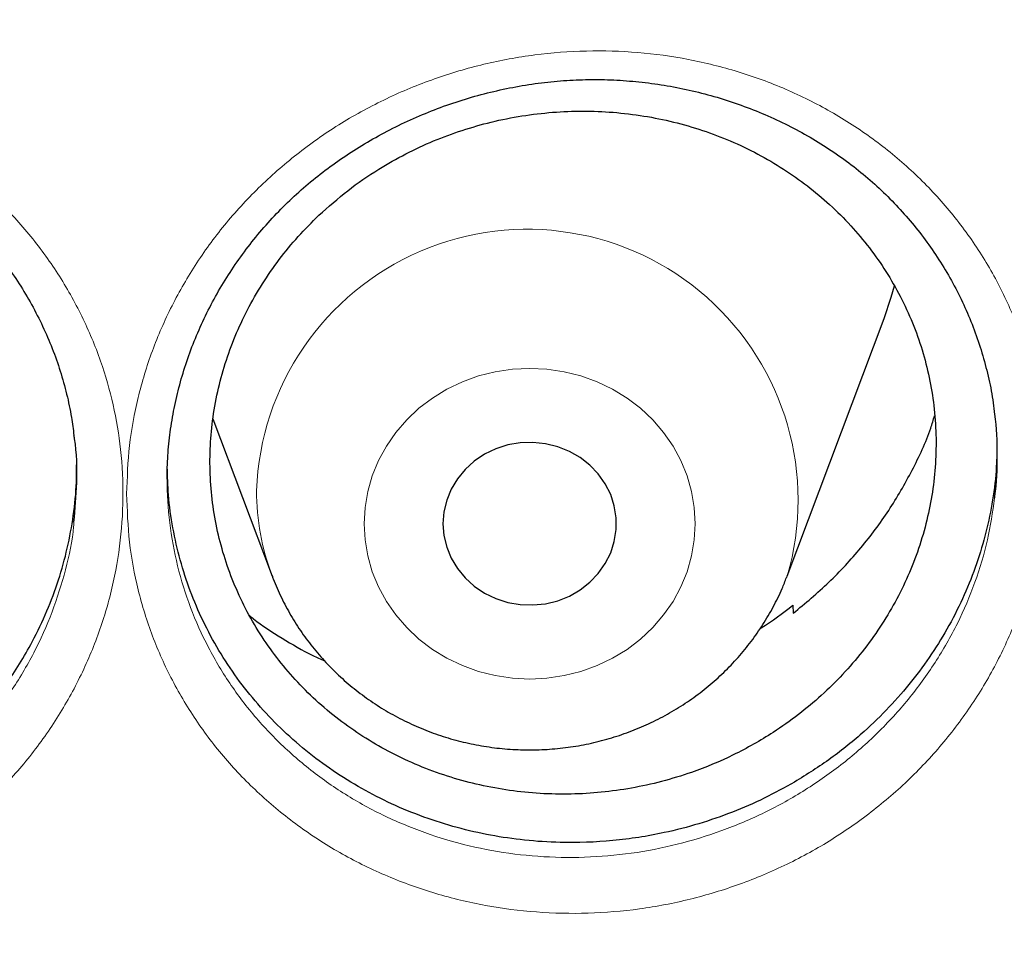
# Model space of a CAD drawing. Header units: millimetres. Extents: x 8 to 791, y 12 to 1717.
# Tile 232 of 256: x 411.35 to 415.89, y 1559.9 to 1564.17. Entities that reach past the tile are written whole.
import ezdxf

# ---------------------------------------------------------------- set-up
doc = ezdxf.new("R2010")
doc.units = ezdxf.units.MM

msp = doc.modelspace()

# ---------------------------------------------------------------- linework, layer by layer
at = {"color": 7, "linetype": 'Continuous', "lineweight": 30}
for p, q in [((414.8926, 1561.6057), (415.3396, 1562.7939)), ((412.2434, 1562.3314), (412.5164, 1561.6057)), ((414.89, 1561.5989), (414.8926, 1561.6057)), ((414.9188, 1561.4712), (414.92, 1561.4338))]:
    msp.add_line(p, q, dxfattribs=at)
at = {"color": 7, "linetype": 'Continuous', "lineweight": 30, "flags": 128}
for points in [[(415.3396, 1562.7939), (415.3728, 1562.8918), (415.3874, 1562.9437)], [(413.3045, 1561.8472), (413.3088, 1561.7926), (413.3215, 1561.7391), (413.3423, 1561.6879), (413.3709, 1561.6401), (413.4066, 1561.5968), (413.4486, 1561.5587), (413.4961, 1561.5269), (413.548, 1561.5018), (413.6033, 1561.4841), (413.6607, 1561.4742), (413.7191, 1561.4722), (413.7771, 1561.4782), (413.8336, 1561.492), (413.8874, 1561.5134), (413.9372, 1561.542), (413.9821, 1561.577), (414.0211, 1561.6178), (414.0533, 1561.6635), (414.0781, 1561.7131), (414.0949, 1561.7656), (414.1034, 1561.8198), (414.1034, 1561.8746), (414.0949, 1561.9288), (414.0781, 1561.9813), (414.0533, 1562.0309), (414.0211, 1562.0766), (413.9821, 1562.1174), (413.9372, 1562.1524), (413.8874, 1562.1809), (413.8336, 1562.2024), (413.7771, 1562.2162), (413.7191, 1562.2222), (413.6607, 1562.2202), (413.6033, 1562.2103), (413.548, 1562.1926), (413.4961, 1562.1675), (413.4486, 1562.1357), (413.4066, 1562.0976), (413.3709, 1562.0543), (413.3423, 1562.0065), (413.3215, 1561.9553), (413.3088, 1561.9018), (413.3045, 1561.8472)]]:
    msp.add_lwpolyline(points, dxfattribs=at)
at = {"color": 8, "linetype": 'Continuous', "lineweight": 0, "flags": 128}
msp.add_lwpolyline([(412.9408, 1561.8472), (412.945, 1561.7723), (412.9575, 1561.6982), (412.9782, 1561.6258), (413.0069, 1561.5558), (413.0432, 1561.489), (413.0867, 1561.4261), (413.137, 1561.3678), (413.1935, 1561.3148), (413.2556, 1561.2676), (413.3227, 1561.2267), (413.3939, 1561.1927), (413.4685, 1561.1658), (413.5457, 1561.1464), (413.6247, 1561.1347), (413.7045, 1561.1307), (413.7843, 1561.1347), (413.8633, 1561.1464), (413.9405, 1561.1658), (414.0151, 1561.1927), (414.0863, 1561.2267), (414.1534, 1561.2676), (414.2155, 1561.3148), (414.272, 1561.3678), (414.3223, 1561.4261), (414.3658, 1561.489), (414.4021, 1561.5558), (414.4308, 1561.6258), (414.4514, 1561.6982), (414.464, 1561.7723), (414.4681, 1561.8472), (414.464, 1561.9221), (414.4514, 1561.9962), (414.4308, 1562.0686), (414.4021, 1562.1386), (414.3658, 1562.2054), (414.3223, 1562.2683), (414.272, 1562.3266), (414.2155, 1562.3796), (414.1534, 1562.4268), (414.0863, 1562.4677), (414.0151, 1562.5017), (413.9405, 1562.5286), (413.8633, 1562.548), (413.7843, 1562.5597), (413.7045, 1562.5636), (413.6247, 1562.5597), (413.5457, 1562.548), (413.4685, 1562.5286), (413.3939, 1562.5017), (413.3227, 1562.4677), (413.2556, 1562.4268), (413.1935, 1562.3796), (413.137, 1562.3266), (413.0867, 1562.2683), (413.0432, 1562.2054), (413.0069, 1562.1386), (412.9782, 1562.0686), (412.9575, 1561.9962), (412.945, 1561.9221), (412.9408, 1561.8472)], dxfattribs=at)
at = {"color": 8, "linetype": 'Continuous', "lineweight": 0}
for centre, radius, start, end in [((413.6933, 1561.956), 1.2494, 343.7167, 178.0224), ((413.5626, 1562), 1.118, 180.0444, 200.5046)]:
    msp.add_arc(centre, radius, start, end, dxfattribs=at)
for points, knots in [([(391.9045, 1594.1384), (391.4079, 1594.1325), (390.4148, 1594.1207), (388.9279, 1594.0251), (387.4468, 1593.8726), (385.9744, 1593.658), (384.522, 1593.3848), (383.0924, 1593.0544), (381.6879, 1592.6687), (380.3024, 1592.2266), (378.9303, 1591.7256), (377.5746, 1591.1657), (376.2385, 1590.5467), (374.9327, 1589.8732), (373.6598, 1589.1465), (372.4295, 1588.3727), (371.2435, 1587.5542), (370.1031, 1586.6936), (369.0035, 1585.7876), (367.9401, 1584.8322), (366.916, 1583.8281), (365.9341, 1582.7766), (365.0025, 1581.6855), (364.1228, 1580.5571), (363.3018, 1579.4004), (362.54, 1578.2184), (361.8375, 1577.0139), (361.191, 1575.7821), (360.5983, 1574.5176), (360.0617, 1573.2223), (359.5835, 1571.8983), (359.1678, 1570.5558), (358.8154, 1569.1975), (358.5287, 1567.8341), (358.3069, 1566.4685), (358.1492, 1565.1035), (358.0544, 1563.7333), (358.0226, 1562.3523), (358.0552, 1560.9629), (358.1534, 1559.568), (358.317, 1558.1784), (358.5454, 1556.797), (358.8367, 1555.4344), (359.1888, 1554.0932), (359.5999, 1552.7754), (360.0712, 1551.4755), (360.6051, 1550.1882), (361.2019, 1548.9163), (361.8617, 1547.6628), (362.5795, 1546.4377), (363.3541, 1545.2435), (364.179, 1544.0892), (365.0514, 1542.9765), (365.9686, 1541.9066), (366.9343, 1540.8749), (367.9527, 1539.8773), (369.0228, 1538.9165), (370.1437, 1537.9953), (371.3066, 1537.1212), (372.5093, 1536.2959), (373.7422, 1535.5256), (375.0021, 1534.8108), (376.2859, 1534.1517), (377.5989, 1533.5453), (378.9467, 1532.9892), (380.3273, 1532.4858), (381.7385, 1532.0371), (383.1694, 1531.6471), (384.6173, 1531.3164), (386.0705, 1531.0475), (387.526, 1530.8394), (388.981, 1530.6914), (390.4414, 1530.6025), (391.9134, 1530.5727), (393.3942, 1530.6033), (394.8811, 1530.6954), (396.3622, 1530.8488), (397.8346, 1531.0632), (399.2869, 1531.3364), (400.7165, 1531.6668), (402.1211, 1532.0525), (403.5066, 1532.4947), (404.8787, 1532.9956), (406.2344, 1533.5555), (407.5705, 1534.1745), (408.8762, 1534.848), (410.1492, 1535.5747), (411.3795, 1536.3486), (412.5655, 1537.1671), (413.7058, 1538.0276), (414.8055, 1538.9336), (415.8688, 1539.889), (416.8929, 1540.8931), (417.8748, 1541.9446), (418.8065, 1543.0357), (419.6861, 1544.1641), (420.5071, 1545.3208), (421.269, 1546.5028), (421.9715, 1547.7073), (422.6179, 1548.9391), (423.2106, 1550.2036), (423.7472, 1551.4989), (424.2255, 1552.8229), (424.6412, 1554.1654), (424.9936, 1555.5237), (425.2803, 1556.8871), (425.5021, 1558.2527), (425.6598, 1559.6178), (425.7545, 1560.9879), (425.7863, 1562.3689), (425.7538, 1563.7583), (425.6555, 1565.1532), (425.492, 1566.5428), (425.2635, 1567.9243), (424.9723, 1569.2868), (424.6202, 1570.6281), (424.2091, 1571.9458), (423.7378, 1573.2457), (423.2038, 1574.533), (422.6071, 1575.8049), (421.9473, 1577.0584), (421.2294, 1578.2835), (420.4549, 1579.4778), (419.63, 1580.632), (418.7576, 1581.7447), (417.8403, 1582.8146), (416.8747, 1583.8463), (415.8563, 1584.8439), (414.7861, 1585.8047), (413.6653, 1586.726), (412.5024, 1587.6), (411.2997, 1588.4253), (410.0668, 1589.1956), (408.8069, 1589.9104), (407.5231, 1590.5695), (406.2101, 1591.1759), (404.8623, 1591.732), (403.4817, 1592.2354), (402.0705, 1592.6841), (400.6395, 1593.0741), (399.1917, 1593.4048), (397.7385, 1593.6737), (396.283, 1593.882), (394.828, 1594.0291), (393.3676, 1594.1213), (392.3922, 1594.1327), (391.9045, 1594.1384)], [0, 0, 0, 0, 0.007, 0.014, 0.021, 0.028, 0.035, 0.041875, 0.04875, 0.055625, 0.0625, 0.0695, 0.0765, 0.0835, 0.0905, 0.0975, 0.104375, 0.11125, 0.118125, 0.125, 0.132, 0.139, 0.146, 0.153, 0.16, 0.166875, 0.17375, 0.180625, 0.1875, 0.1945, 0.2015, 0.2085, 0.2155, 0.2225, 0.229375, 0.23625, 0.243125, 0.25, 0.257, 0.264, 0.271, 0.278, 0.285, 0.291875, 0.29875, 0.305625, 0.3125, 0.3195, 0.3265, 0.3335, 0.3405, 0.3475, 0.354375, 0.36125, 0.368125, 0.375, 0.382, 0.389, 0.396, 0.403, 0.41, 0.416875, 0.42375, 0.430625, 0.4375, 0.4445, 0.4515, 0.4585, 0.4655, 0.4725, 0.479375, 0.48625, 0.493125, 0.5, 0.507, 0.514, 0.521, 0.528, 0.535, 0.541875, 0.54875, 0.555625, 0.5625, 0.5695, 0.5765, 0.5835, 0.5905, 0.5975, 0.604375, 0.61125, 0.618125, 0.625, 0.632, 0.639, 0.646, 0.653, 0.66, 0.666875, 0.67375, 0.680625, 0.6875, 0.6945, 0.7015, 0.7085, 0.7155, 0.7225, 0.729375, 0.73625, 0.743125, 0.75, 0.757, 0.764, 0.771, 0.778, 0.785, 0.791875, 0.79875, 0.805625, 0.8125, 0.8195, 0.8265, 0.8335, 0.8405, 0.8475, 0.854375, 0.86125, 0.868125, 0.875, 0.882, 0.889, 0.896, 0.903, 0.91, 0.916875, 0.92375, 0.930625, 0.9375, 0.9445, 0.9515, 0.9585, 0.9655, 0.9725, 0.979375, 0.98625, 0.993125, 1, 1, 1, 1]), ([(411.8451, 1561.9849), (411.8477, 1562.0592), (411.8529, 1562.208), (411.8942, 1562.4291), (411.9593, 1562.6454), (412.0506, 1562.8539), (412.1653, 1563.0523), (412.3026, 1563.2384), (412.4615, 1563.4092), (412.6392, 1563.563), (412.8335, 1563.698), (413.0426, 1563.8114), (413.2631, 1563.9026), (413.4924, 1563.9705), (413.7276, 1564.0134), (413.9656, 1564.0316), (414.2036, 1564.0249), (414.4384, 1563.9924), (414.6672, 1563.9356), (414.8873, 1563.8551), (415.0957, 1563.751), (415.29, 1563.6254), (415.4673, 1563.48), (415.625, 1563.3161), (415.7619, 1563.1366), (415.8765, 1562.9431), (415.9663, 1562.7378), (416.0311, 1562.5237), (416.069, 1562.3081), (416.081, 1562.0943), (416.0694, 1561.88), (416.0318, 1561.6628), (415.9676, 1561.4457), (415.8783, 1561.236), (415.7644, 1561.0366), (415.6281, 1560.8499), (415.4709, 1560.6779), (415.2943, 1560.5234), (415.1011, 1560.3878), (414.8936, 1560.2728), (414.6742, 1560.1807), (414.4462, 1560.1114), (414.2117, 1560.0663), (413.9737, 1560.0467), (413.7353, 1560.0519), (413.4995, 1560.0819), (413.2695, 1560.1375), (413.0481, 1560.2171), (412.8385, 1560.3194), (412.6437, 1560.4439), (412.4657, 1560.5881), (412.3062, 1560.7505), (412.168, 1560.9296), (412.0523, 1561.1227), (411.9602, 1561.3273), (411.8947, 1561.5412), (411.853, 1561.7612), (411.8477, 1561.9104), (411.8451, 1561.9849)], [0, 0, 0, 0, 0.017811, 0.035679, 0.053489, 0.07131, 0.089187, 0.107007, 0.124894, 0.142838, 0.160725, 0.178634, 0.1966, 0.21451, 0.232404, 0.250354, 0.268248, 0.286132, 0.304073, 0.321957, 0.339878, 0.357855, 0.375775, 0.393633, 0.411547, 0.429403, 0.447296, 0.465247, 0.48314, 0.499885, 0.516629, 0.534485, 0.552397, 0.570253, 0.588102, 0.606007, 0.623856, 0.64172, 0.65964, 0.677502, 0.695356, 0.713264, 0.731116, 0.749033, 0.767007, 0.784924, 0.80288, 0.820894, 0.83885, 0.856721, 0.874649, 0.89252, 0.910413, 0.928363, 0.946256, 0.964152, 0.982105, 1, 1, 1, 1]), ([(407.5899, 1561.8974), (407.5908, 1561.9403), (407.5926, 1562.026), (407.6096, 1562.1858), (407.6472, 1562.3755), (407.7171, 1562.5908), (407.8117, 1562.7982), (407.9308, 1562.9944), (408.072, 1563.1774), (408.2336, 1563.3452), (408.4144, 1563.4951), (408.6115, 1563.6256), (408.8222, 1563.735), (409.0442, 1563.8212), (409.2742, 1563.884), (409.5099, 1563.9226), (409.7484, 1563.9356), (409.9865, 1563.9238), (410.2215, 1563.8872), (410.45, 1563.8252), (410.6694, 1563.7395), (410.8764, 1563.6313), (411.0681, 1563.5013), (411.2425, 1563.3521), (411.3978, 1563.1853), (411.5314, 1563.0023), (411.6422, 1562.806), (411.7272, 1562.603), (411.7861, 1562.3966), (411.8218, 1562.1852), (411.8325, 1561.9662), (411.8169, 1561.7426), (411.7751, 1561.5213), (411.7066, 1561.3053), (411.613, 1561.0972), (411.4958, 1560.8995), (411.3554, 1560.7152), (411.1943, 1560.5463), (411.0148, 1560.3948), (410.8186, 1560.2634), (410.6088, 1560.153), (410.3876, 1560.0647), (410.1577, 1560.0008), (409.9221, 1559.961), (409.6837, 1559.9459), (409.4455, 1559.9565), (409.2105, 1559.992), (408.9818, 1560.0518), (408.7624, 1560.1361), (408.555, 1560.243), (408.362, 1560.3711), (408.1863, 1560.5195), (408.0298, 1560.6857), (407.8941, 1560.8676), (407.7821, 1561.0634), (407.6941, 1561.2702), (407.6332, 1561.4802), (407.5965, 1561.69), (407.5921, 1561.8283), (407.5899, 1561.8974)], [0, 0, 0, 0, 0.0102808, 0.0205615, 0.0384042, 0.0563038, 0.0741467, 0.0919846, 0.1098794, 0.1277179, 0.1456003, 0.1635399, 0.1814221, 0.1992722, 0.2171781, 0.2350268, 0.2529237, 0.2708774, 0.2887744, 0.3067179, 0.3247194, 0.3426634, 0.360529, 0.3784514, 0.3963167, 0.4141956, 0.4321315, 0.4500103, 0.4668052, 0.4836001, 0.5014413, 0.5193396, 0.5371815, 0.5550529, 0.5729823, 0.5908558, 0.6087451, 0.6266928, 0.6445843, 0.6624399, 0.6803525, 0.6982083, 0.7160812, 0.7340113, 0.7518848, 0.7697831, 0.7877387, 0.8056372, 0.8235288, 0.8414777, 0.8593696, 0.8772602, 0.8952082, 0.9130994, 0.9309868, 0.9489323, 0.9668217, 0.9834107, 1, 1, 1, 1]), ([(412.0318, 1562.0539), (412.0318, 1562.0535), (412.0318, 1561.9858), (412.0402, 1561.8506), (412.0765, 1561.652), (412.1362, 1561.4588), (412.2193, 1561.274), (412.3241, 1561.0996), (412.4491, 1560.9378), (412.5934, 1560.7913), (412.7545, 1560.6613), (412.9308, 1560.5491), (413.1204, 1560.457), (413.3207, 1560.3855), (413.5288, 1560.3358), (413.7421, 1560.3092), (413.9578, 1560.305), (414.1732, 1560.3234), (414.3853, 1560.3648), (414.5917, 1560.428), (414.7901, 1560.5119), (414.9778, 1560.6164), (415.1526, 1560.7396), (415.3124, 1560.8798), (415.4546, 1561.0358), (415.578, 1561.2051), (415.6812, 1561.3858), (415.7615, 1561.5758), (415.8203, 1561.7694), (415.8396, 1561.9005), (415.8491, 1561.9645)], [0, 0, 0, 0, 0.0002308, 0.0372412, 0.0743701, 0.1113809, 0.1484546, 0.185647, 0.2227207, 0.259757, 0.296911, 0.3339472, 0.371154, 0.4084801, 0.445686, 0.4828273, 0.5200863, 0.5572276, 0.5942252, 0.6313422, 0.6683445, 0.7053551, 0.7424847, 0.7794972, 0.816484, 0.8535886, 0.8905753, 0.9275752, 0.9646931, 1, 1, 1, 1]), ([(407.7803, 1561.9508), (407.7822, 1561.8935), (407.7861, 1561.7737), (407.8186, 1561.589), (407.8737, 1561.399), (407.9534, 1561.212), (408.0548, 1561.0349), (408.1776, 1560.8706), (408.3193, 1560.7205), (408.4782, 1560.5865), (408.6529, 1560.471), (408.8406, 1560.3747), (409.0391, 1560.2989), (409.2461, 1560.2452), (409.4587, 1560.2135), (409.6742, 1560.2043), (409.8899, 1560.2185), (410.1031, 1560.2549), (410.3112, 1560.3132), (410.5113, 1560.3935), (410.7011, 1560.4938), (410.8786, 1560.6131), (411.0411, 1560.7505), (411.1869, 1560.9036), (411.314, 1561.0707), (411.4199, 1561.25), (411.5052, 1561.4385), (411.5653, 1561.6342), (411.5968, 1561.7739), (411.6016, 1561.8476), (411.602, 1561.8541)], [0, 0, 0, 0, 0.031595, 0.06606, 0.103269, 0.140594, 0.177798, 0.214988, 0.252296, 0.289484, 0.326684, 0.364003, 0.401203, 0.438416, 0.475747, 0.51296, 0.550123, 0.587403, 0.624564, 0.661685, 0.698925, 0.736046, 0.77324, 0.810551, 0.847741, 0.884907, 0.922188, 0.959349, 0.996446, 1, 1, 1, 1])]:
    msp.add_open_spline(points, degree=3, knots=knots, dxfattribs=at)
at = {"color": 7, "linetype": 'Continuous', "lineweight": 30}
for points, knots in [([(357.0532, 1565.0448), (357.0508, 1565.0099), (357.0461, 1564.9393), (357.0399, 1564.8224), (357.0331, 1564.6975), (357.0252, 1564.566), (357.017, 1564.4251), (357.0091, 1564.274), (357.0006, 1564.0953), (356.992, 1563.8866), (356.9839, 1563.6459), (356.9766, 1563.3568), (356.9714, 1563.015), (356.9704, 1562.6164), (356.975, 1562.1887), (356.9867, 1561.7289), (357.0066, 1561.2429), (357.0353, 1560.7411), (357.0725, 1560.2367), (357.1178, 1559.734), (357.1713, 1559.2329), (357.2327, 1558.7336), (357.3199, 1558.1085), (357.4415, 1557.3594), (357.6082, 1556.4891), (357.7605, 1555.8002), (357.8839, 1555.2895), (357.9689, 1554.9541), (358.0562, 1554.6248), (358.1433, 1554.3102), (358.2272, 1554.0185), (358.3061, 1553.7533), (358.3793, 1553.5145), (358.4462, 1553.3019), (358.5064, 1553.1154), (358.5591, 1552.9548), (358.6042, 1552.82), (358.6393, 1552.7162), (358.6666, 1552.6365), (358.6902, 1552.5679), (358.7165, 1552.4923), (358.7477, 1552.403), (358.7845, 1552.2992), (358.8307, 1552.17), (358.8878, 1552.0129), (358.9571, 1551.8258), (359.0362, 1551.6165), (359.1255, 1551.3853), (359.2256, 1551.1325), (359.335, 1550.8633), (359.4508, 1550.586), (359.6126, 1550.2089), (359.8226, 1549.7387), (360.0854, 1549.1801), (360.3848, 1548.5743), (360.7235, 1547.9255), (361.1044, 1547.2377), (361.4961, 1546.5691), (361.9371, 1545.8554), (362.4355, 1545.0952), (362.9974, 1544.2914), (363.5841, 1543.503), (364.1207, 1542.825), (364.6016, 1542.2466), (365.0237, 1541.7582), (365.4687, 1541.2632), (365.9374, 1540.7626), (366.3963, 1540.2924), (366.8416, 1539.8533), (367.27, 1539.4454), (367.7152, 1539.0363), (368.1767, 1538.6274), (368.5913, 1538.2734), (368.9458, 1537.9797), (369.2283, 1537.7509), (369.4925, 1537.5412), (369.738, 1537.3502), (369.9643, 1537.1772), (370.1614, 1537.0289), (370.3309, 1536.9032), (370.4745, 1536.7978), (370.6036, 1536.7041), (370.7099, 1536.6275), (370.7926, 1536.5685), (370.8521, 1536.5261), (370.9062, 1536.4878), (370.9723, 1536.4412), (371.0611, 1536.3789), (371.1716, 1536.302), (371.2957, 1536.2163), (371.4305, 1536.1242), (371.576, 1536.0257), (371.7632, 1535.9005), (371.9973, 1535.7463), (372.2837, 1535.5614), (372.5967, 1535.3637), (372.9369, 1535.1541), (373.302, 1534.9349), (373.6861, 1534.7107), (374.0797, 1534.4876), (374.476, 1534.2696), (374.9737, 1534.004), (375.5734, 1533.6972), (376.2758, 1533.3571), (376.9747, 1533.0372), (377.7049, 1532.7215), (378.4656, 1532.4129), (379.2559, 1532.114), (380.04, 1531.8382), (380.8213, 1531.5831), (381.599, 1531.3484), (382.3747, 1531.1329), (383.1479, 1530.9361), (383.9229, 1530.7565), (384.776, 1530.578), (385.7075, 1530.4068), (386.718, 1530.2497), (387.7304, 1530.1207), (388.7455, 1530.0195), (389.7632, 1529.9462), (390.7827, 1529.901), (391.8033, 1529.884), (392.8239, 1529.8953), (393.8437, 1529.935), (394.8619, 1530.0027), (395.8775, 1530.0984), (396.8898, 1530.2218), (397.8978, 1530.3729), (398.8286, 1530.5385), (399.6827, 1530.7122), (400.4634, 1530.8886), (401.2464, 1531.0833), (402.0351, 1531.2981), (402.8256, 1531.5326), (403.6172, 1531.787), (404.4091, 1532.0618), (405.2052, 1532.3591), (405.9911, 1532.6741), (406.7655, 1533.0061), (407.5216, 1533.3512), (408.2642, 1533.7112), (408.9861, 1534.0818), (409.686, 1534.4613), (410.2891, 1534.8057), (410.8011, 1535.1105), (411.2273, 1535.3725), (411.644, 1535.6368), (411.9824, 1535.8582), (412.2385, 1536.0293), (412.4076, 1536.144), (412.5522, 1536.2431), (412.6725, 1536.3263), (412.7687, 1536.3935), (412.8371, 1536.4415), (412.8836, 1536.4743), (412.9221, 1536.5015), (412.9685, 1536.5344), (413.0278, 1536.5766), (413.0971, 1536.6262), (413.1924, 1536.6947), (413.3176, 1536.7855), (413.4765, 1536.9019), (413.6774, 1537.0511), (413.9174, 1537.2323), (414.1928, 1537.4443), (414.4782, 1537.6689), (414.7929, 1537.9221), (415.1375, 1538.2063), (415.5121, 1538.5243), (415.898, 1538.8617), (416.2945, 1539.2193), (416.7005, 1539.5977), (417.0877, 1539.9709), (417.4545, 1540.3357), (417.7942, 1540.6837), (418.125, 1541.0325), (418.44, 1541.3742), (418.7381, 1541.7066), (419.0356, 1542.0471), (419.3305, 1542.3942), (419.6212, 1542.7461), (419.8914, 1543.0823), (420.1435, 1543.4042), (420.3779, 1543.7109), (420.595, 1544.0018), (420.7938, 1544.2741), (420.9809, 1544.5358), (421.1669, 1544.8013), (421.362, 1545.0858), (421.5697, 1545.3957), (421.789, 1545.7316), (422.019, 1546.0939), (422.2588, 1546.4832), (422.5074, 1546.9001), (422.7438, 1547.3108), (422.967, 1547.7119), (423.1759, 1548.0995), (423.3851, 1548.5009), (423.5884, 1548.9051), (423.7872, 1549.3148), (423.9773, 1549.7213), (424.1582, 1550.1229), (424.3234, 1550.5033), (424.4737, 1550.8621), (424.6101, 1551.1988), (424.7334, 1551.5133), (424.8444, 1551.8051), (424.9275, 1552.0301), (424.986, 1552.1915), (425.022, 1552.2923), (425.0531, 1552.3798), (425.079, 1552.4537), (425.1, 1552.514), (425.1173, 1552.5637), (425.1365, 1552.6193), (425.1618, 1552.6931), (425.1962, 1552.7944), (425.238, 1552.9192), (425.2904, 1553.078), (425.3517, 1553.2674), (425.4199, 1553.4832), (425.49, 1553.7109), (425.5615, 1553.9498), (425.6342, 1554.1999), (425.7209, 1554.5079), (425.8209, 1554.879), (425.9326, 1555.318), (426.0436, 1555.783), (426.1444, 1556.2364), (426.2352, 1556.6749), (426.3163, 1557.095), (426.394, 1557.5297), (426.4818, 1558.0655), (426.572, 1558.6902), (426.6569, 1559.3929), (426.7237, 1560.0732), (426.7738, 1560.7306), (426.8089, 1561.3647), (426.8302, 1561.9754), (426.8378, 1562.4719), (426.8382, 1562.86), (426.8358, 1563.1455), (426.8308, 1563.4241), (426.8237, 1563.6914), (426.815, 1563.9447), (426.8049, 1564.1919), (426.7936, 1564.4303), (426.7812, 1564.6577), (426.769, 1564.8593), (426.76, 1564.986), (426.7558, 1565.0448)], [0, 0, 0, 0, 0.000951, 0.00193, 0.003036, 0.004253, 0.00557, 0.006974, 0.008466, 0.010552, 0.012788, 0.015174, 0.018604, 0.022304, 0.026272, 0.03051, 0.035109, 0.039809, 0.0445, 0.049182, 0.053854, 0.058517, 0.063171, 0.071403, 0.079606, 0.08778, 0.090983, 0.094182, 0.097376, 0.100428, 0.103231, 0.105785, 0.10809, 0.110147, 0.111955, 0.113514, 0.114824, 0.115886, 0.116546, 0.117156, 0.117891, 0.118757, 0.119771, 0.120935, 0.122551, 0.124388, 0.126447, 0.128728, 0.13123, 0.133951, 0.136743, 0.139515, 0.145262, 0.150923, 0.1565, 0.163835, 0.171017, 0.178053, 0.185051, 0.193961, 0.202877, 0.211797, 0.220722, 0.226386, 0.232222, 0.238233, 0.244421, 0.250785, 0.255992, 0.261311, 0.266742, 0.272285, 0.27791, 0.2814, 0.284654, 0.287671, 0.290452, 0.292997, 0.295305, 0.297061, 0.298651, 0.300074, 0.30133, 0.302159, 0.302792, 0.303286, 0.303933, 0.304956, 0.306188, 0.307532, 0.308987, 0.310553, 0.31223, 0.315004, 0.318038, 0.32133, 0.324881, 0.328691, 0.332679, 0.336722, 0.340731, 0.344704, 0.351714, 0.358613, 0.3654, 0.372077, 0.379665, 0.387104, 0.394395, 0.401597, 0.408772, 0.415794, 0.42279, 0.429761, 0.436706, 0.445688, 0.454627, 0.463542, 0.472457, 0.481371, 0.490286, 0.4992, 0.508115, 0.517029, 0.525944, 0.534858, 0.543773, 0.552688, 0.561603, 0.568593, 0.575583, 0.582642, 0.589812, 0.597096, 0.604359, 0.61173, 0.61921, 0.626799, 0.634111, 0.641505, 0.648815, 0.655997, 0.663051, 0.669978, 0.674479, 0.678925, 0.683315, 0.687644, 0.689723, 0.691543, 0.693106, 0.69441, 0.695455, 0.696243, 0.696646, 0.696978, 0.697502, 0.698168, 0.698928, 0.699781, 0.70131, 0.703068, 0.705055, 0.708015, 0.711125, 0.714373, 0.717759, 0.721968, 0.726371, 0.73097, 0.735762, 0.74075, 0.745932, 0.750272, 0.754723, 0.75908, 0.763275, 0.767308, 0.771181, 0.775537, 0.77967, 0.783578, 0.787262, 0.79079, 0.794084, 0.797145, 0.799974, 0.80285, 0.805987, 0.809385, 0.813035, 0.816945, 0.821115, 0.825545, 0.830235, 0.834102, 0.838129, 0.842317, 0.846532, 0.850562, 0.854837, 0.85888, 0.862688, 0.866263, 0.869604, 0.872711, 0.875584, 0.878223, 0.879337, 0.880326, 0.881181, 0.881903, 0.882491, 0.882945, 0.883358, 0.884118, 0.885104, 0.886317, 0.887757, 0.88973, 0.891826, 0.894024, 0.896326, 0.898731, 0.901239, 0.905195, 0.909383, 0.913804, 0.918457, 0.922275, 0.926238, 0.930343, 0.934543, 0.941328, 0.94789, 0.954228, 0.960343, 0.966236, 0.971905, 0.977351, 0.980059, 0.98271, 0.985301, 0.987816, 0.990158, 0.992312, 0.994612, 0.996657, 0.99845, 1, 1, 1, 1]), ([(412.0318, 1562.0527), (412.0319, 1562.0707), (412.0325, 1562.125), (412.0387, 1562.2158), (412.0532, 1562.3249), (412.0751, 1562.4338), (412.1041, 1562.5422), (412.1404, 1562.6494), (412.1837, 1562.7548), (412.2338, 1562.858), (412.2905, 1562.9582), (412.3534, 1563.0549), (412.4222, 1563.1476), (412.4966, 1563.2358), (412.576, 1563.3189), (412.6603, 1563.3968), (412.7494, 1563.4696), (412.8434, 1563.5376), (412.9424, 1563.6007), (413.046, 1563.6587), (413.1537, 1563.7111), (413.2648, 1563.7576), (413.3786, 1563.7978), (413.4944, 1563.8314), (413.6113, 1563.8582), (413.7287, 1563.8781), (413.8458, 1563.8909), (413.9623, 1563.8967), (414.0785, 1563.8956), (414.1946, 1563.8877), (414.3108, 1563.873), (414.4264, 1563.8514), (414.5408, 1563.8231), (414.6533, 1563.7882), (414.7634, 1563.7467), (414.8702, 1563.699), (414.9733, 1563.6452), (415.0721, 1563.5857), (415.166, 1563.5208), (415.2546, 1563.4509), (415.3377, 1563.3761), (415.4153, 1563.2966), (415.4877, 1563.2123), (415.5546, 1563.1233), (415.6158, 1563.0299), (415.6708, 1562.9327), (415.7193, 1562.832), (415.7611, 1562.7284), (415.796, 1562.6224), (415.8234, 1562.5145), (415.8412, 1562.4238), (415.8471, 1562.369), (415.849, 1562.3509)], [0, 0, 0, 0, 0.01, 0.03015, 0.050393, 0.070769, 0.091259, 0.11184, 0.132481, 0.153147, 0.173792, 0.194376, 0.214864, 0.235224, 0.255435, 0.275475, 0.295418, 0.315511, 0.335812, 0.356285, 0.376884, 0.397559, 0.418254, 0.438892, 0.459419, 0.479789, 0.49996, 0.519911, 0.539765, 0.559806, 0.580022, 0.600391, 0.62088, 0.641455, 0.662076, 0.682701, 0.703283, 0.723791, 0.744199, 0.764491, 0.784665, 0.804757, 0.825019, 0.845409, 0.865913, 0.88651, 0.907174, 0.927876, 0.948582, 0.969256, 0.989872, 1, 1, 1, 1]), ([(407.7804, 1561.9747), (407.7803, 1561.976), (407.7794, 1562.0142), (407.7844, 1562.0897), (407.7959, 1562.2008), (407.8155, 1562.3116), (407.8422, 1562.4215), (407.8761, 1562.5297), (407.9169, 1562.6358), (407.9644, 1562.739), (408.0184, 1562.8389), (408.0785, 1562.9348), (408.1445, 1563.0265), (408.2164, 1563.114), (408.2941, 1563.1977), (408.3778, 1563.2776), (408.4672, 1563.3534), (408.5619, 1563.4245), (408.6613, 1563.4905), (408.7647, 1563.5509), (408.8716, 1563.6053), (408.9811, 1563.6533), (409.0927, 1563.6946), (409.2056, 1563.729), (409.3194, 1563.7565), (409.4343, 1563.7771), (409.5505, 1563.7911), (409.6682, 1563.7984), (409.7868, 1563.799), (409.9058, 1563.7928), (410.0244, 1563.7798), (410.142, 1563.7599), (410.2579, 1563.7333), (410.3715, 1563.7002), (410.482, 1563.6606), (410.589, 1563.6149), (410.692, 1563.5632), (410.7904, 1563.5059), (410.8845, 1563.4429), (410.9743, 1563.3744), (411.0597, 1563.3003), (411.1404, 1563.221), (411.216, 1563.1367), (411.286, 1563.0479), (411.35, 1562.9549), (411.4077, 1562.8582), (411.4587, 1562.7584), (411.5028, 1562.656), (411.5398, 1562.5514), (411.5693, 1562.4452), (411.5905, 1562.3463), (411.5985, 1562.2824), (411.6019, 1562.2548)], [0, 0, 0, 0, 0.000724, 0.021303, 0.041982, 0.062731, 0.083514, 0.104285, 0.125, 0.145624, 0.166123, 0.186473, 0.206644, 0.226676, 0.246854, 0.26724, 0.287797, 0.308483, 0.329248, 0.350036, 0.370774, 0.391406, 0.411884, 0.432167, 0.452232, 0.472164, 0.492242, 0.512495, 0.5329, 0.553428, 0.574043, 0.594708, 0.61538, 0.636013, 0.656573, 0.677035, 0.69738, 0.717601, 0.73772, 0.757976, 0.77836, 0.79886, 0.819458, 0.840129, 0.860847, 0.881581, 0.902294, 0.922961, 0.94356, 0.964075, 0.984471, 1, 1, 1, 1]), ([(412.732, 1563.2696), (412.6996, 1563.2374), (412.6345, 1563.1729), (412.5477, 1563.0667), (412.4691, 1562.9536), (412.4011, 1562.835), (412.3439, 1562.7121), (412.298, 1562.586), (412.263, 1562.4558), (412.24, 1562.3238), (412.2288, 1562.191), (412.2294, 1562.059), (412.242, 1561.9264), (412.2664, 1561.7958), (412.3025, 1561.6683), (412.3495, 1561.5451), (412.4081, 1561.4251), (412.4774, 1561.3107), (412.5566, 1561.2027), (412.6448, 1561.1022), (412.7428, 1561.0082), (412.849, 1560.9228), (412.9625, 1560.8466), (413.0819, 1560.78), (413.2085, 1560.7227), (413.3397, 1560.676), (413.4747, 1560.64), (413.6119, 1560.615), (413.7527, 1560.6009), (413.8942, 1560.598), (414.0353, 1560.6065), (414.1749, 1560.6258), (414.3141, 1560.6565), (414.4723, 1560.7048), (414.6466, 1560.7775), (414.8104, 1560.87), (414.9443, 1560.9646), (415.0514, 1561.0541), (415.1498, 1561.151), (415.2405, 1561.2562), (415.3212, 1561.3678), (415.3917, 1561.4848), (415.4513, 1561.606), (415.5006, 1561.7325), (415.5382, 1561.8619), (415.5641, 1561.9931), (415.5782, 1562.1249), (415.5806, 1562.2585), (415.5709, 1562.3911), (415.5494, 1562.5218), (415.5165, 1562.6494), (415.4718, 1562.7749), (415.4159, 1562.8958), (415.3495, 1563.0113), (415.2732, 1563.1203), (415.1865, 1563.2236), (415.0907, 1563.3193), (414.9867, 1563.4065), (414.8757, 1563.4847), (414.7567, 1563.5544), (414.6318, 1563.6139), (414.502, 1563.6631), (414.3687, 1563.7017), (414.2307, 1563.7297), (414.0907, 1563.7465), (413.9498, 1563.752), (413.8093, 1563.7465), (413.6679, 1563.7298), (413.5285, 1563.7018), (413.3922, 1563.6631), (413.2603, 1563.6141), (413.1314, 1563.5544), (412.9981, 1563.4788), (412.8621, 1563.3857), (412.7755, 1563.3084), (412.732, 1563.2696)], [0, 0, 0, 0, 0.013245, 0.026582, 0.040017, 0.053679, 0.066924, 0.080263, 0.093696, 0.107358, 0.1206, 0.133934, 0.147363, 0.16102, 0.17426, 0.187593, 0.20102, 0.214676, 0.227918, 0.241253, 0.254683, 0.268341, 0.281589, 0.29493, 0.308366, 0.32203, 0.335281, 0.348624, 0.362075, 0.375745, 0.388988, 0.402323, 0.415802, 0.429478, 0.44934, 0.46952, 0.483196, 0.496447, 0.509791, 0.523242, 0.536913, 0.550162, 0.563503, 0.57694, 0.590605, 0.603848, 0.617183, 0.630614, 0.644273, 0.657513, 0.670845, 0.684273, 0.697928, 0.711169, 0.724503, 0.737932, 0.751589, 0.764835, 0.778174, 0.791608, 0.80527, 0.818519, 0.831866, 0.845309, 0.858977, 0.872219, 0.885554, 0.899031, 0.912706, 0.925949, 0.939285, 0.952764, 0.966441, 0.983127, 1, 1, 1, 1]), ([(359.582, 1559.2529), (359.5907, 1559.1731), (359.6162, 1558.9407), (359.6664, 1558.5564), (359.732, 1558.1001), (359.8054, 1557.6448), (359.8859, 1557.1905), (359.9738, 1556.7375), (360.069, 1556.2858), (360.1714, 1555.8354), (360.2811, 1555.3866), (360.3979, 1554.9393), (360.522, 1554.4938), (360.6531, 1554.0501), (360.7914, 1553.6083), (360.9368, 1553.1685), (361.0893, 1552.7308), (361.2488, 1552.2953), (361.4152, 1551.8621), (361.5886, 1551.4313), (361.769, 1551.0031), (361.9561, 1550.5774), (362.1502, 1550.1544), (362.3509, 1549.7343), (362.5585, 1549.317), (362.7727, 1548.9027), (362.9935, 1548.4915), (363.221, 1548.0835), (363.455, 1547.6787), (363.6954, 1547.2773), (363.9423, 1546.8794), (364.1956, 1546.4849), (364.4552, 1546.0942), (364.721, 1545.7071), (364.9931, 1545.3239), (365.2712, 1544.9445), (365.5555, 1544.5692), (365.8457, 1544.1979), (366.1419, 1543.8307), (366.4439, 1543.4678), (366.7518, 1543.1092), (367.0654, 1542.755), (367.3847, 1542.4054), (367.7095, 1542.0602), (368.0399, 1541.7197), (368.3757, 1541.3839), (368.7168, 1541.053), (369.0633, 1540.7269), (369.4149, 1540.4057), (369.7717, 1540.0895), (370.1335, 1539.7785), (370.5003, 1539.4726), (370.872, 1539.1719), (371.2484, 1538.8766), (371.6296, 1538.5866), (372.0154, 1538.302), (372.4057, 1538.023), (372.8005, 1537.7495), (373.1996, 1537.4816), (373.603, 1537.2194), (374.0106, 1536.963), (374.4222, 1536.7123), (374.8378, 1536.4675), (375.2574, 1536.2287), (375.6807, 1535.9958), (376.1077, 1535.7689), (376.5383, 1535.5481), (376.9724, 1535.3335), (377.4099, 1535.125), (377.8507, 1534.9227), (378.2948, 1534.7267), (378.7419, 1534.537), (379.192, 1534.3537), (379.645, 1534.1768), (380.1009, 1534.0063), (380.5594, 1533.8423), (381.0205, 1533.6848), (381.484, 1533.5338), (381.95, 1533.3895), (382.4182, 1533.2517), (382.8886, 1533.1206), (383.3611, 1532.9962), (383.8354, 1532.8785), (384.3117, 1532.7676), (384.7896, 1532.6634), (385.2692, 1532.5659), (385.7503, 1532.4753), (386.2328, 1532.3915), (386.7166, 1532.3146), (387.2016, 1532.2445), (387.6876, 1532.1813), (388.1746, 1532.125), (388.6625, 1532.0756), (389.1511, 1532.0331), (389.6403, 1531.9976), (390.13, 1531.969), (390.6202, 1531.9473), (391.1106, 1531.9326), (391.6012, 1531.9248), (392.0919, 1531.924), (392.5826, 1531.9301), (393.073, 1531.9432), (393.5633, 1531.9632), (394.0531, 1531.9902), (394.5425, 1532.0241), (395.0312, 1532.065), (395.5193, 1532.1127), (396.0065, 1532.1674), (396.4928, 1532.229), (396.978, 1532.2974), (397.4621, 1532.3727), (397.9449, 1532.4549), (398.4264, 1532.5439), (398.9063, 1532.6397), (399.3847, 1532.7424), (399.8613, 1532.8517), (400.3362, 1532.9678), (400.8091, 1533.0907), (401.28, 1533.2202), (401.7487, 1533.3564), (402.2152, 1533.4992), (402.6794, 1533.6486), (403.1411, 1533.8045), (403.6002, 1533.967), (404.0567, 1534.136), (404.5104, 1534.3114), (404.9612, 1534.4932), (405.409, 1534.6814), (405.8538, 1534.8759), (406.2954, 1535.0767), (406.7337, 1535.2837), (407.1687, 1535.497), (407.6001, 1535.7163), (408.028, 1535.9418), (408.4522, 1536.1732), (408.8726, 1536.4107), (409.2892, 1536.6541), (409.7018, 1536.9034), (410.1103, 1537.1585), (410.5147, 1537.4193), (410.9149, 1537.6858), (411.3107, 1537.958), (411.7021, 1538.2358), (412.0889, 1538.5191), (412.4712, 1538.8078), (412.8488, 1539.1019), (413.2216, 1539.4013), (413.5896, 1539.706), (413.9526, 1540.0159), (414.3106, 1540.3308), (414.6634, 1540.6508), (415.0111, 1540.9758), (415.3536, 1541.3056), (415.6906, 1541.6403), (416.0223, 1541.9797), (416.3484, 1542.3238), (416.669, 1542.6724), (416.984, 1543.0256), (417.2932, 1543.3831), (417.5966, 1543.745), (417.8942, 1544.1112), (418.1859, 1544.4815), (418.4715, 1544.856), (418.7511, 1545.2344), (419.0246, 1545.6167), (419.2919, 1546.0029), (419.553, 1546.3929), (419.8078, 1546.7864), (420.0562, 1547.1836), (420.2981, 1547.5842), (420.5337, 1547.9882), (420.7626, 1548.3955), (420.9851, 1548.8059), (421.2008, 1549.2195), (421.41, 1549.6361), (421.6123, 1550.0556), (421.8079, 1550.478), (421.9967, 1550.903), (422.1787, 1551.3307), (422.3537, 1551.7609), (422.5218, 1552.1935), (422.6829, 1552.6285), (422.837, 1553.0657), (422.9841, 1553.505), (423.1241, 1553.9464), (423.2569, 1554.3897), (423.3826, 1554.8348), (423.5012, 1555.2816), (423.6125, 1555.7301), (423.7166, 1556.1801), (423.8135, 1556.6315), (423.9031, 1557.0843), (423.9854, 1557.5383), (424.0604, 1557.9933), (424.1281, 1558.4494), (424.1884, 1558.9064), (424.2413, 1559.3642), (424.2869, 1559.8227), (424.3252, 1560.2818), (424.356, 1560.7414), (424.3794, 1561.2013), (424.3954, 1561.6616), (424.4034, 1562.0707), (424.4042, 1562.3263), (424.4045, 1562.4284)], [0, 0, 0, 0, 0.002595, 0.007564, 0.012533, 0.017502, 0.02247, 0.027439, 0.032408, 0.037377, 0.042346, 0.047315, 0.052284, 0.057254, 0.062223, 0.067192, 0.072161, 0.07713, 0.0821, 0.087069, 0.092038, 0.097008, 0.101977, 0.106946, 0.111916, 0.116885, 0.121855, 0.126825, 0.131794, 0.136764, 0.141734, 0.146704, 0.151673, 0.156643, 0.161613, 0.166583, 0.171553, 0.176523, 0.181493, 0.186464, 0.191434, 0.196404, 0.201374, 0.206345, 0.211315, 0.216286, 0.221256, 0.226227, 0.231197, 0.236168, 0.241138, 0.246109, 0.25108, 0.25605, 0.261021, 0.265992, 0.270963, 0.275934, 0.280905, 0.285876, 0.290847, 0.295818, 0.300789, 0.30576, 0.310731, 0.315702, 0.320674, 0.325645, 0.330616, 0.335587, 0.340559, 0.34553, 0.350501, 0.355473, 0.360444, 0.365416, 0.370387, 0.375358, 0.38033, 0.385301, 0.390273, 0.395244, 0.400216, 0.405188, 0.410159, 0.415131, 0.420102, 0.425074, 0.430046, 0.435017, 0.439989, 0.44496, 0.449932, 0.454904, 0.459875, 0.464847, 0.469819, 0.47479, 0.479762, 0.484734, 0.489705, 0.494677, 0.499649, 0.504621, 0.509592, 0.514564, 0.519536, 0.524507, 0.529479, 0.534451, 0.539422, 0.544394, 0.549366, 0.554337, 0.559309, 0.56428, 0.569252, 0.574224, 0.579195, 0.584167, 0.589138, 0.59411, 0.599081, 0.604053, 0.609024, 0.613996, 0.618967, 0.623939, 0.62891, 0.633881, 0.638853, 0.643824, 0.648795, 0.653767, 0.658738, 0.663709, 0.66868, 0.673651, 0.678623, 0.683594, 0.688565, 0.693536, 0.698507, 0.703478, 0.708449, 0.71342, 0.71839, 0.723361, 0.728332, 0.733303, 0.738274, 0.743244, 0.748215, 0.753185, 0.758156, 0.763126, 0.768097, 0.773067, 0.778038, 0.783008, 0.787978, 0.792949, 0.797919, 0.802889, 0.807859, 0.812829, 0.817799, 0.822769, 0.827739, 0.832709, 0.837679, 0.842648, 0.847618, 0.852588, 0.857557, 0.862527, 0.867497, 0.872466, 0.877436, 0.882405, 0.887374, 0.892344, 0.897313, 0.902282, 0.907251, 0.912221, 0.91719, 0.922159, 0.927128, 0.932097, 0.937066, 0.942035, 0.947004, 0.951973, 0.956942, 0.961911, 0.96688, 0.971849, 0.976818, 0.981787, 0.986756, 0.991724, 0.996693, 1, 1, 1, 1]), ([(414.92, 1561.4338), (414.976, 1561.4803), (415.0881, 1561.5736), (415.2349, 1561.7338), (415.3646, 1561.9066), (415.4711, 1562.0924), (415.5407, 1562.2396), (415.5666, 1562.326), (415.5722, 1562.345)], [0, 0, 0, 0, 0.188849, 0.378297, 0.567147, 0.756618, 0.946693, 1, 1, 1, 1]), ([(415.8491, 1561.9645), (415.8496, 1561.9675), (415.8611, 1562.0332), (415.861, 1562.163), (415.8612, 1562.2906), (415.8501, 1562.3533), (415.85, 1562.3539)], [0, 0, 0, 0, 0.023678, 0.509164, 0.994657, 1, 1, 1, 1]), ([(411.602, 1561.8541), (411.6074, 1561.915), (411.6186, 1562.0432), (411.6153, 1562.1788), (411.6028, 1562.2514), (411.6017, 1562.2577)], [0, 0, 0, 0, 0.452955, 0.952142, 1, 1, 1, 1]), ([(415.8598, 1562.2248), (415.8596, 1562.1867), (415.859, 1562.097), (415.842, 1561.9578), (415.8116, 1561.808), (415.768, 1561.6616), (415.711, 1561.5173), (415.6415, 1561.3781), (415.5601, 1561.245), (415.4679, 1561.1192), (415.364, 1560.9996), (415.2406, 1560.8797), (415.0962, 1560.7616), (414.9835, 1560.6911), (414.9268, 1560.6556)], [0, 0, 0, 0, 0.061451, 0.144525, 0.225073, 0.306185, 0.387872, 0.470951, 0.551459, 0.632531, 0.714176, 0.797209, 0.898051, 1, 1, 1, 1]), ([(410.6374, 1560.5279), (410.6833, 1560.5545), (410.7756, 1560.608), (410.905, 1560.7018), (411.0277, 1560.8057), (411.1587, 1560.937), (411.2911, 1561.101), (411.4006, 1561.2789), (411.4787, 1561.4428), (411.5328, 1561.5873), (411.5736, 1561.7344), (411.6009, 1561.8855), (411.6145, 1562.014), (411.6137, 1562.0918), (411.6134, 1562.1182)], [0, 0, 0, 0, 0.079045, 0.158654, 0.238827, 0.320365, 0.438478, 0.558511, 0.63985, 0.718489, 0.797689, 0.877455, 0.958579, 1, 1, 1, 1]), ([(414.9268, 1560.6556), (414.8806, 1560.63), (414.7879, 1560.5785), (414.6398, 1560.5147), (414.4856, 1560.4612), (414.3016, 1560.4136), (414.0873, 1560.3805), (413.8709, 1560.373), (413.6824, 1560.3852), (413.5233, 1560.4083), (413.3681, 1560.4439), (413.2153, 1560.4922), (413.0681, 1560.5525), (412.9279, 1560.6241), (412.7956, 1560.7062), (412.6702, 1560.7995), (412.554, 1560.9026), (412.448, 1561.0145), (412.3531, 1561.1341), (412.2685, 1561.2623), (412.1962, 1561.3968), (412.1366, 1561.5365), (412.09, 1561.6797), (412.0565, 1561.828), (412.0362, 1561.9712), (412.0338, 1562.0652), (412.0327, 1562.1078)], [0, 0, 0, 0, 0.039628, 0.079535, 0.120308, 0.161377, 0.221018, 0.281628, 0.322698, 0.362394, 0.402372, 0.442783, 0.483782, 0.523435, 0.563365, 0.60358, 0.644475, 0.684182, 0.724168, 0.764476, 0.805447, 0.845103, 0.885039, 0.925259, 0.966162, 1, 1, 1, 1]), ([(412.5159, 1561.6087), (412.5177, 1561.6033), (412.5295, 1561.5685), (412.5581, 1561.5065), (412.6017, 1561.4235), (412.6523, 1561.3442), (412.709, 1561.2688), (412.7715, 1561.1978), (412.8396, 1561.1316), (412.9127, 1561.0705), (412.9905, 1561.015), (413.0726, 1560.9653), (413.1585, 1560.9218), (413.2476, 1560.8847), (413.3395, 1560.8543), (413.4336, 1560.8308), (413.5294, 1560.8143), (413.6262, 1560.8049), (413.7236, 1560.8027), (413.821, 1560.8078), (413.9177, 1560.82), (414.0132, 1560.8394), (414.1069, 1560.8658), (414.1982, 1560.8991), (414.2866, 1560.9391), (414.3715, 1560.9855), (414.4525, 1561.0381), (414.5289, 1561.0966), (414.6005, 1561.1605), (414.6667, 1561.2296), (414.7271, 1561.3033), (414.7814, 1561.3813), (414.8291, 1561.4631), (414.8652, 1561.5357), (414.8827, 1561.582), (414.889, 1561.5989)], [0, 0, 0, 0, 0.005654, 0.036703, 0.067782, 0.098901, 0.130065, 0.161279, 0.192547, 0.223871, 0.25525, 0.286685, 0.318173, 0.349711, 0.381294, 0.412919, 0.44458, 0.476271, 0.507987, 0.539721, 0.571467, 0.603215, 0.634961, 0.666695, 0.698412, 0.730104, 0.761763, 0.793383, 0.824957, 0.856481, 0.887949, 0.919358, 0.950708, 0.981998, 1, 1, 1, 1]), ([(414.7686, 1561.3651), (414.7699, 1561.3659), (414.8229, 1561.3971), (414.8714, 1561.4346), (414.9188, 1561.4712)], [0, 0, 0, 0, 0.024267, 1, 1, 1, 1]), ([(412.4117, 1561.4231), (412.4177, 1561.4183), (412.4646, 1561.3799), (412.562, 1561.318), (412.6716, 1561.2531), (412.7397, 1561.2232), (412.7578, 1561.2153)], [0, 0, 0, 0, 0.057597, 0.454032, 0.854738, 1, 1, 1, 1])]:
    msp.add_open_spline(points, degree=3, knots=knots, dxfattribs=at)

doc.saveas('drawing.dxf')
